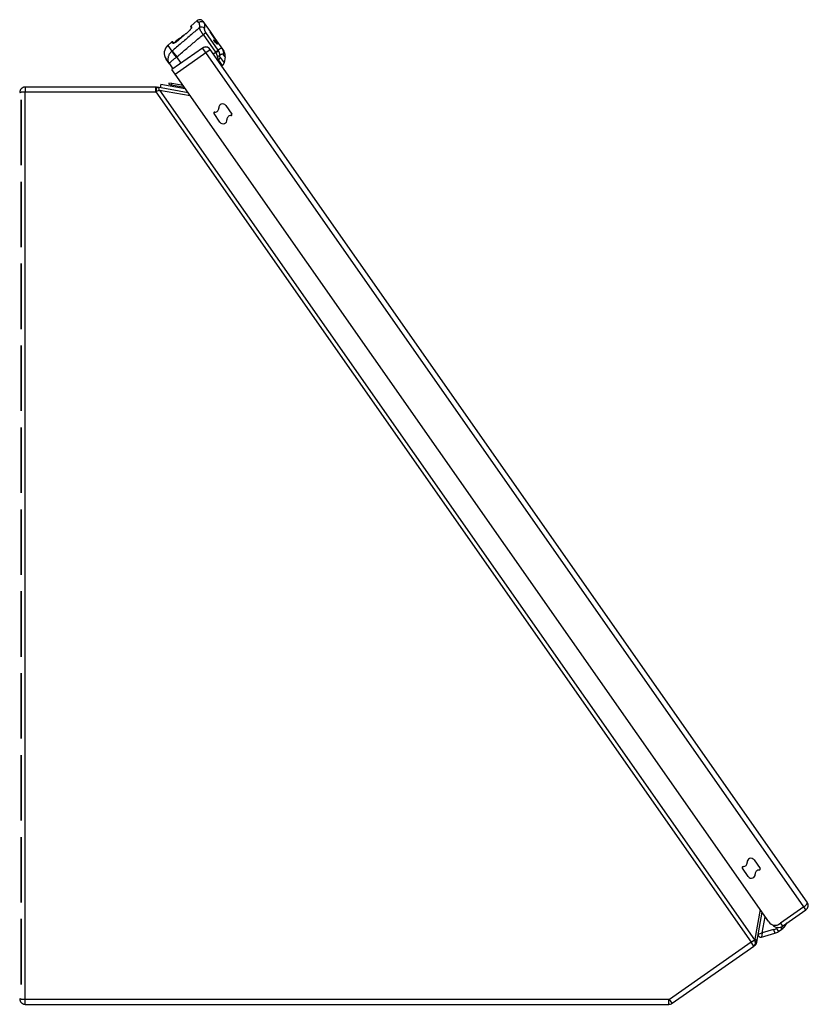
# Model space of a CAD drawing. Header units: inches. Extents: x 10 to 138, y 13 to 85.
# Tile 30 of 41: x 37 to 49, y 41 to 56. Entities that reach past the tile are written whole.
import ezdxf

# ---------------------------------------------------------------- set-up
doc = ezdxf.new("R2010")
doc.units = ezdxf.units.IN
doc.header["$MEASUREMENT"] = 0
doc.layers.add('Visible Edges(ANSI)', color=7, linetype='Continuous', lineweight=25)
doc.layers.add('Visible Tangent Edges(ANSI)', color=7, linetype='Continuous', lineweight=25)

msp = doc.modelspace()

# ---------------------------------------------------------------- linework, layer by layer
at = {"layer": 'Visible Edges(ANSI)'}
for p, q in [((39.394, 55.792), (39.494, 55.876)), ((39.581, 55.865), (39.601, 55.836)), ((39.389, 55.74), (39.385, 55.736)), ((39.404, 55.763), (39.393, 55.779)), ((39.601, 55.836), (39.691, 55.708)), ((39.684, 55.703), (39.691, 55.708)), ((39.684, 55.703), (39.756, 55.6)), ((39.691, 55.708), (39.763, 55.605)), ((39.044, 55.498), (39.107, 55.551)), ((39.121, 55.549), (39.132, 55.533)), ((39.179, 55.574), (39.161, 55.561)), ((39.168, 55.55), (39.161, 55.561)), ((39.223, 55.605), (39.179, 55.574)), ((39.179, 55.574), (39.179, 55.574)), ((39.186, 55.564), (39.179, 55.574)), ((39.186, 55.564), (39.179, 55.574)), ((39.223, 55.605), (39.242, 55.618)), ((39.242, 55.618), (39.251, 55.624)), ((39.255, 55.627), (39.251, 55.624)), ((39.251, 55.624), (39.251, 55.624)), ((39.251, 55.624), (39.251, 55.624)), ((39.254, 55.62), (39.251, 55.624)), ((39.254, 55.62), (39.251, 55.624)), ((39.295, 55.655), (39.255, 55.627)), ((39.258, 55.623), (39.255, 55.627)), ((39.743, 55.579), (39.75, 55.584)), ((39.743, 55.579), (39.754, 55.563)), ((39.761, 55.568), (39.75, 55.584)), ((39.763, 55.605), (39.756, 55.6)), ((39.762, 55.593), (39.766, 55.595)), ((39.762, 55.593), (39.774, 55.576)), ((39.763, 55.605), (39.878, 55.441)), ((39.777, 55.579), (39.766, 55.595)), ((39.575, 55.455), (39.107, 55.127)), ((39.575, 55.455), (39.583, 55.46)), ((39.687, 55.441), (39.692, 55.434)), ((48.819, 42.4), (39.692, 55.434)), ((39.789, 55.543), (39.778, 55.535)), ((39.878, 55.441), (39.893, 55.419)), ((39.893, 55.419), (39.894, 55.417)), ((39.894, 55.417), (39.896, 55.415)), ((39.897, 55.414), (39.896, 55.415)), ((39.897, 55.414), (39.897, 55.414)), ((39.067, 55.214), (39.016, 55.287)), ((39.919, 55.321), (39.903, 55.229)), ((39.067, 55.214), (39.121, 55.137)), ((39.155, 55.058), (39.107, 55.127)), ((39.868, 55.183), (39.879, 55.191)), ((48.231, 42.096), (39.155, 55.058)), ((38.856, 54.861), (36.865, 54.861)), ((38.871, 54.859), (38.871, 54.859)), ((38.871, 54.859), (38.885, 54.857)), ((39.354, 54.774), (38.885, 54.857)), ((38.937, 54.903), (38.928, 54.849)), ((38.937, 54.903), (39.309, 54.838)), ((39.061, 54.922), (39.057, 54.903)), ((39.057, 54.903), (39.097, 54.896)), ((39.1, 54.915), (39.061, 54.922)), ((39.1, 54.915), (39.093, 54.876)), ((39.1, 54.915), (39.103, 54.914)), ((39.1, 54.895), (39.103, 54.914)), ((39.1, 54.895), (39.293, 54.861)), ((39.277, 54.884), (39.103, 54.914)), ((39.297, 54.854), (39.295, 54.84)), ((36.804, 54.666), (36.804, 53.666)), ((36.804, 53.666), (36.804, 54.666)), ((36.804, 54.666), (36.804, 54.666)), ((39.929, 54.578), (40.02, 54.448)), ((39.841, 54.324), (39.75, 54.454)), ((36.807, 53.666), (36.806, 53.666)), ((36.804, 53.413), (36.804, 52.413)), ((36.804, 52.413), (36.804, 53.413)), ((36.804, 53.413), (36.804, 53.413)), ((36.804, 52.413), (36.804, 52.413)), ((36.804, 52.161), (36.804, 51.161)), ((36.804, 51.161), (36.804, 52.161)), ((36.804, 52.161), (36.804, 52.161)), ((36.804, 51.161), (36.804, 51.161)), ((36.804, 50.909), (36.804, 49.909)), ((36.804, 49.909), (36.804, 50.909)), ((36.804, 50.909), (36.804, 50.909)), ((36.804, 49.909), (36.804, 49.909)), ((36.804, 49.656), (36.804, 48.656)), ((36.804, 48.656), (36.804, 49.656)), ((36.804, 49.656), (36.804, 49.656)), ((36.804, 48.656), (36.804, 48.656)), ((36.804, 48.404), (36.804, 47.404)), ((36.804, 47.404), (36.804, 48.404)), ((36.804, 48.404), (36.804, 48.404)), ((36.804, 47.404), (36.804, 47.404)), ((36.804, 47.152), (36.804, 46.152)), ((36.804, 46.152), (36.804, 47.152)), ((36.804, 47.152), (36.804, 47.152)), ((36.804, 46.152), (36.804, 46.152)), ((36.804, 45.899), (36.804, 44.899)), ((36.804, 44.899), (36.804, 45.899)), ((36.804, 45.899), (36.804, 45.899)), ((36.804, 44.899), (36.804, 44.899)), ((36.804, 44.647), (36.804, 43.647)), ((36.804, 43.647), (36.804, 44.647)), ((36.804, 44.647), (36.804, 44.647)), ((36.804, 43.647), (36.804, 43.647)), ((36.804, 43.395), (36.804, 42.395)), ((36.804, 42.395), (36.804, 43.395)), ((36.804, 43.395), (36.804, 43.395)), ((47.917, 42.79), (47.826, 42.92)), ((48.005, 43.044), (48.096, 42.914)), ((36.804, 42.395), (36.804, 42.395)), ((48.047, 41.789), (48.127, 42.245)), ((48.442, 42.033), (48.798, 42.283)), ((36.804, 42.142), (36.804, 41.142)), ((36.804, 41.142), (36.804, 42.142)), ((36.804, 42.142), (36.804, 42.142)), ((48.479, 42.036), (48.512, 42.082)), ((48.117, 41.865), (48.321, 41.923)), ((48.379, 41.951), (48.431, 41.987)), ((46.753, 40.853), (48.003, 41.728)), ((48.011, 41.734), (48.003, 41.728)), ((36.804, 41.142), (36.804, 41.142)), ((36.865, 40.837), (46.704, 40.837))]:
    msp.add_line(p, q, dxfattribs=at)
at = {"layer": 'Visible Edges(ANSI)', "flags": 128}
for points in [[(39.35, 55.701), (39.361, 55.711), (39.372, 55.721), (39.381, 55.731), (39.39, 55.741), (39.396, 55.749), (39.401, 55.756), (39.403, 55.759), (39.404, 55.762), (39.404, 55.763), (39.404, 55.764)], [(39.381, 55.731), (39.374, 55.724), (39.367, 55.716), (39.359, 55.709), (39.35, 55.701)], [(39.199, 55.574), (39.192, 55.568), (39.184, 55.562), (39.177, 55.557), (39.17, 55.552), (39.163, 55.547), (39.156, 55.543), (39.15, 55.54), (39.144, 55.537)], [(39.754, 55.563), (39.759, 55.556), (39.764, 55.549), (39.77, 55.543), (39.775, 55.537), (39.781, 55.532), (39.786, 55.528), (39.79, 55.524), (39.795, 55.521), (39.798, 55.519), (39.802, 55.518), (39.804, 55.518), (39.806, 55.519), (39.807, 55.52), (39.808, 55.522), (39.807, 55.525), (39.806, 55.529), (39.804, 55.534), (39.802, 55.539), (39.799, 55.544), (39.795, 55.551), (39.791, 55.557), (39.786, 55.564), (39.782, 55.572), (39.777, 55.579)], [(39.774, 55.576), (39.776, 55.573), (39.779, 55.569), (39.781, 55.565), (39.784, 55.561), (39.786, 55.557), (39.787, 55.554), (39.788, 55.551), (39.789, 55.549), (39.79, 55.547), (39.79, 55.545), (39.79, 55.544), (39.789, 55.543), (39.788, 55.543), (39.787, 55.543), (39.785, 55.543), (39.783, 55.545), (39.781, 55.546), (39.778, 55.548), (39.776, 55.551), (39.773, 55.553), (39.77, 55.557), (39.767, 55.56), (39.764, 55.564), (39.761, 55.568)], [(39.131, 55.533), (39.132, 55.533), (39.135, 55.533), (39.139, 55.535), (39.144, 55.537)], [(39.144, 55.537), (39.137, 55.534), (39.132, 55.533)], [(39.9, 55.408), (39.9, 55.408), (39.899, 55.409), (39.899, 55.409), (39.899, 55.41), (39.899, 55.41), (39.898, 55.411), (39.898, 55.411), (39.898, 55.412), (39.897, 55.412), (39.897, 55.413), (39.897, 55.413), (39.897, 55.414), (39.896, 55.414), (39.896, 55.414), (39.896, 55.415), (39.895, 55.415), (39.895, 55.416), (39.895, 55.416), (39.895, 55.417), (39.894, 55.417), (39.894, 55.418), (39.894, 55.418), (39.893, 55.418), (39.893, 55.419)], [(39.894, 55.417), (39.894, 55.417), (39.895, 55.417), (39.895, 55.416), (39.895, 55.416), (39.895, 55.416), (39.896, 55.415), (39.896, 55.415), (39.896, 55.414), (39.896, 55.414), (39.897, 55.414), (39.897, 55.413), (39.897, 55.413), (39.897, 55.412), (39.898, 55.412), (39.898, 55.412), (39.898, 55.411), (39.898, 55.411), (39.899, 55.41), (39.899, 55.41), (39.899, 55.409), (39.899, 55.409), (39.9, 55.409), (39.9, 55.408), (39.9, 55.408)], [(39.911, 55.388), (39.911, 55.388), (39.911, 55.388), (39.911, 55.389), (39.911, 55.389), (39.911, 55.389), (39.911, 55.39), (39.91, 55.391), (39.91, 55.391), (39.91, 55.392), (39.909, 55.393), (39.909, 55.394), (39.908, 55.395), (39.907, 55.396), (39.907, 55.398), (39.906, 55.399), (39.905, 55.4), (39.904, 55.402), (39.903, 55.404), (39.902, 55.405), (39.901, 55.407), (39.9, 55.409), (39.899, 55.411), (39.897, 55.413), (39.896, 55.415)], [(36.865, 54.861), (36.858, 54.86), (36.852, 54.86), (36.845, 54.858), (36.839, 54.856), (36.833, 54.854), (36.827, 54.852), (36.821, 54.849), (36.816, 54.845), (36.812, 54.842), (36.807, 54.838), (36.803, 54.834), (36.799, 54.83), (36.796, 54.826), (36.793, 54.822), (36.79, 54.817), (36.788, 54.813), (36.786, 54.808), (36.784, 54.803), (36.783, 54.799), (36.781, 54.794), (36.78, 54.789), (36.78, 54.784), (36.779, 54.779), (36.779, 54.775)], [(48.011, 41.734), (48.011, 41.734), (48.011, 41.734), (48.011, 41.734), (48.011, 41.734), (48.011, 41.734), (48.012, 41.734), (48.012, 41.734), (48.012, 41.734), (48.012, 41.734), (48.012, 41.734), (48.012, 41.734), (48.012, 41.734), (48.012, 41.734), (48.012, 41.734), (48.012, 41.734), (48.012, 41.734), (48.012, 41.734), (48.012, 41.734), (48.012, 41.735), (48.012, 41.735), (48.012, 41.735), (48.012, 41.735), (48.012, 41.735), (48.013, 41.735)], [(36.779, 40.923), (36.779, 40.919), (36.78, 40.914), (36.78, 40.909), (36.781, 40.904), (36.783, 40.899), (36.784, 40.895), (36.786, 40.89), (36.788, 40.885), (36.79, 40.881), (36.793, 40.877), (36.796, 40.872), (36.799, 40.868), (36.803, 40.864), (36.807, 40.86), (36.812, 40.856), (36.816, 40.853), (36.821, 40.849), (36.827, 40.847), (36.833, 40.844), (36.839, 40.842), (36.845, 40.84), (36.852, 40.839), (36.858, 40.838), (36.865, 40.837)]]:
    msp.add_lwpolyline(points, dxfattribs=at)
at = {"layer": 'Visible Edges(ANSI)'}
for centre, radius, start, end in [((39.532, 55.831), 0.0591, 35, 130), ((2017.464, -2289.543), 3068.078, 130.146217, 130.149609), ((39.401, 55.785), 0.00984, 130, 215), ((39.113, 55.543), 0.00984, 35, 130), ((39.145, 55.378), 0.157, 130, 215), ((39.624, 55.386), 0.084, 35, 125), ((39.595, 55.432), 0.0295, 125, 127.5483), ((39.626, 55.398), 0.075, 35, 125), ((39.803, 55.342), 0.118, 350, 23.119), ((39.845, 55.239), 0.0591, 305, 350), ((38.856, 54.775), 0.086, 80, 90), ((39.764, 54.536), 0.0586, 268.6625, 4.2283), ((39.881, 54.544), 0.0586, 35, 184.2283), ((39.762, 54.462), 0.015, 88.6625, 215), ((39.889, 54.357), 0.0586, 215, 4.2283), ((40.006, 54.366), 0.0586, 88.6625, 184.2283), ((40.008, 54.439), 0.015, 268.6625, 35), ((47.957, 43.011), 0.0586, 35, 184.2283), ((47.838, 42.928), 0.015, 88.6625, 215), ((47.84, 43.002), 0.0586, 268.6625, 4.2283), ((48.084, 42.906), 0.015, 268.6625, 35), ((47.965, 42.824), 0.0586, 215, 4.2283), ((48.082, 42.832), 0.0586, 88.6625, 184.2283), ((48.75, 42.351), 0.084, 305, 35), ((48.328, 42.165), 0.119, 215, 307.6834), ((48.375, 42.128), 0.116, 220.0207, 305), ((48.318, 42.149), 0.197, 305, 325), ((48.107, 41.903), 0.0394, 170, 286), ((48.266, 42.112), 0.197, 286, 305), ((47.962, 41.804), 0.086, 306.0779, 350), ((46.704, 40.923), 0.086, 270, 305)]:
    msp.add_arc(centre, radius, start, end, dxfattribs=at)
msp.add_ellipse((38.838, 56.027), major_axis=(-1.857, -1.567), ratio=0.238359, start_param=1.564193, end_param=1.570765, dxfattribs=at)
at = {"layer": 'Visible Tangent Edges(ANSI)'}
for p, q in [((39.515, 55.846), (39.494, 55.876)), ((39.35, 55.701), (39.35, 55.701)), ((39.394, 55.792), (39.407, 55.774)), ((39.12, 55.532), (39.107, 55.551)), ((39.211, 55.584), (39.211, 55.584)), ((39.228, 55.598), (39.223, 55.605)), ((39.246, 55.613), (39.242, 55.618)), ((39.254, 55.62), (39.251, 55.624)), ((39.582, 55.662), (39.626, 55.693)), ((39.582, 55.662), (39.77, 55.393)), ((39.814, 55.424), (39.626, 55.693)), ((39.761, 55.568), (39.754, 55.563)), ((39.777, 55.579), (39.774, 55.576)), ((39.044, 55.498), (39.106, 55.409)), ((39.109, 55.411), (39.183, 55.323)), ((39.624, 55.386), (39.575, 55.455)), ((39.597, 55.468), (39.598, 55.466)), ((39.624, 55.386), (39.692, 55.434)), ((39.668, 55.46), (39.666, 55.458)), ((39.77, 55.393), (39.814, 55.424)), ((39.774, 55.387), (39.822, 55.411)), ((39.155, 55.058), (39.624, 55.386)), ((39.25, 55.227), (39.183, 55.323)), ((48.768, 42.326), (39.624, 55.386)), ((39.774, 55.387), (39.742, 55.364)), ((39.808, 55.268), (39.819, 55.276)), ((39.879, 55.191), (39.819, 55.276)), ((39.844, 55.313), (39.903, 55.229)), ((39.919, 55.321), (39.896, 55.354)), ((36.865, 54.861), (36.865, 54.789)), ((38.856, 54.861), (38.856, 54.789)), ((38.871, 54.859), (38.858, 54.788)), ((38.859, 54.788), (38.871, 54.859)), ((38.914, 54.815), (38.859, 54.788)), ((38.914, 54.815), (39.383, 54.732)), ((38.914, 54.815), (48.012, 41.822)), ((36.865, 54.789), (38.856, 54.789)), ((36.865, 40.909), (36.865, 54.789)), ((38.858, 54.788), (38.859, 54.788)), ((38.859, 54.788), (47.962, 41.787)), ((48.768, 42.326), (48.411, 42.076)), ((48.798, 42.283), (48.768, 42.326)), ((48.098, 42.286), (48.017, 41.831)), ((48.131, 41.93), (48.175, 42.176)), ((48.364, 42.012), (48.345, 41.999)), ((48.345, 41.999), (48.379, 41.951)), ((48.41, 42.017), (48.431, 41.987)), ((48.411, 42.076), (48.442, 42.033)), ((48.463, 42.048), (48.479, 42.036)), ((48.068, 41.91), (48.131, 41.93)), ((48.131, 41.93), (48.117, 41.865)), ((48.304, 41.98), (48.131, 41.93)), ((48.304, 41.98), (48.321, 41.923)), ((47.962, 41.787), (46.712, 40.912)), ((47.962, 41.787), (48.011, 41.821)), ((48.003, 41.728), (47.962, 41.787)), ((36.865, 40.837), (36.865, 40.909)), ((46.704, 40.909), (36.865, 40.909)), ((46.704, 40.837), (46.704, 40.909)), ((46.753, 40.853), (46.712, 40.912))]:
    msp.add_line(p, q, dxfattribs=at)
at = {"layer": 'Visible Tangent Edges(ANSI)', "flags": 128}
for points in [[(39.515, 55.846), (39.517, 55.844), (39.518, 55.842), (39.519, 55.84), (39.52, 55.838), (39.521, 55.836), (39.522, 55.833), (39.522, 55.83), (39.523, 55.828), (39.524, 55.825), (39.524, 55.822), (39.525, 55.818), (39.525, 55.815), (39.526, 55.812), (39.526, 55.808), (39.526, 55.804), (39.526, 55.8), (39.526, 55.797), (39.526, 55.792), (39.526, 55.788), (39.526, 55.784), (39.526, 55.78), (39.526, 55.775), (39.525, 55.771), (39.525, 55.766)], [(39.525, 55.766), (39.508, 55.751), (39.49, 55.736), (39.473, 55.721), (39.456, 55.707), (39.438, 55.692), (39.421, 55.677), (39.403, 55.662), (39.386, 55.647), (39.369, 55.633), (39.351, 55.618), (39.334, 55.603), (39.317, 55.588), (39.299, 55.573), (39.282, 55.559), (39.265, 55.544), (39.247, 55.529), (39.23, 55.514), (39.213, 55.499), (39.195, 55.485), (39.178, 55.47), (39.161, 55.455), (39.143, 55.44), (39.126, 55.425), (39.109, 55.411)], [(39.211, 55.584), (39.217, 55.589), (39.223, 55.594), (39.229, 55.598), (39.234, 55.603), (39.24, 55.608), (39.246, 55.613), (39.252, 55.618), (39.258, 55.623), (39.263, 55.628), (39.269, 55.633), (39.275, 55.637), (39.281, 55.642), (39.286, 55.647), (39.292, 55.652), (39.298, 55.657), (39.304, 55.662), (39.31, 55.667), (39.315, 55.672), (39.321, 55.677), (39.327, 55.681), (39.333, 55.686), (39.339, 55.691), (39.344, 55.696), (39.35, 55.701)], [(39.35, 55.701), (39.355, 55.705), (39.359, 55.709), (39.363, 55.713), (39.367, 55.716), (39.371, 55.72), (39.375, 55.724), (39.379, 55.728), (39.383, 55.732), (39.386, 55.736), (39.389, 55.74), (39.392, 55.743), (39.395, 55.747), (39.397, 55.75), (39.4, 55.753), (39.402, 55.756), (39.403, 55.759), (39.405, 55.762), (39.406, 55.764), (39.407, 55.766), (39.408, 55.768), (39.408, 55.77), (39.408, 55.771), (39.408, 55.773), (39.407, 55.774)], [(39.525, 55.766), (39.526, 55.763), (39.526, 55.76), (39.527, 55.757), (39.528, 55.754), (39.53, 55.751), (39.531, 55.747), (39.532, 55.744), (39.534, 55.74), (39.536, 55.736), (39.538, 55.731), (39.54, 55.727), (39.543, 55.722), (39.545, 55.718), (39.548, 55.713), (39.551, 55.708), (39.554, 55.703), (39.557, 55.698), (39.56, 55.693), (39.564, 55.688), (39.567, 55.683), (39.571, 55.678), (39.575, 55.672), (39.578, 55.667), (39.582, 55.662)], [(39.606, 55.756), (39.606, 55.76), (39.607, 55.765), (39.608, 55.77), (39.608, 55.774), (39.609, 55.778), (39.609, 55.783), (39.609, 55.787), (39.609, 55.791), (39.609, 55.795), (39.609, 55.798), (39.609, 55.802), (39.609, 55.805), (39.609, 55.809), (39.609, 55.812), (39.608, 55.815), (39.608, 55.818), (39.607, 55.82), (39.607, 55.823), (39.606, 55.826), (39.605, 55.828), (39.604, 55.83), (39.603, 55.832), (39.602, 55.834), (39.601, 55.836)], [(39.626, 55.693), (39.624, 55.696), (39.622, 55.698), (39.621, 55.701), (39.619, 55.704), (39.617, 55.707), (39.616, 55.71), (39.614, 55.713), (39.613, 55.716), (39.612, 55.719), (39.611, 55.722), (39.61, 55.725), (39.609, 55.728), (39.608, 55.73), (39.607, 55.733), (39.607, 55.736), (39.606, 55.738), (39.606, 55.741), (39.606, 55.743), (39.605, 55.746), (39.605, 55.748), (39.605, 55.75), (39.605, 55.752), (39.605, 55.754), (39.606, 55.756)], [(39.142, 55.536), (39.144, 55.536), (39.146, 55.537), (39.148, 55.538), (39.15, 55.54), (39.153, 55.541), (39.155, 55.542), (39.157, 55.543), (39.159, 55.545), (39.162, 55.546), (39.164, 55.548), (39.166, 55.549), (39.169, 55.551), (39.171, 55.552), (39.174, 55.554), (39.176, 55.556), (39.179, 55.558), (39.181, 55.56), (39.184, 55.561), (39.186, 55.563), (39.189, 55.565), (39.192, 55.567), (39.194, 55.569), (39.197, 55.571), (39.199, 55.573)], [(39.183, 55.323), (39.2, 55.337), (39.217, 55.351), (39.233, 55.365), (39.25, 55.379), (39.267, 55.393), (39.283, 55.408), (39.3, 55.422), (39.316, 55.436), (39.333, 55.45), (39.35, 55.464), (39.366, 55.478), (39.383, 55.492), (39.399, 55.507), (39.416, 55.521), (39.433, 55.535), (39.449, 55.549), (39.466, 55.563), (39.483, 55.577), (39.499, 55.591), (39.516, 55.606), (39.532, 55.62), (39.549, 55.634), (39.566, 55.648), (39.582, 55.662)], [(39.199, 55.573), (39.2, 55.574), (39.2, 55.574), (39.201, 55.575), (39.201, 55.575), (39.202, 55.576), (39.202, 55.576), (39.203, 55.577), (39.203, 55.577), (39.204, 55.577), (39.204, 55.578), (39.205, 55.578), (39.205, 55.579), (39.206, 55.579), (39.206, 55.58), (39.207, 55.58), (39.207, 55.58), (39.208, 55.581), (39.208, 55.581), (39.209, 55.582), (39.209, 55.582), (39.21, 55.583), (39.21, 55.583), (39.211, 55.583), (39.211, 55.584)], [(39.106, 55.409), (39.098, 55.402), (39.091, 55.394), (39.084, 55.387), (39.077, 55.378), (39.071, 55.37), (39.066, 55.361), (39.061, 55.353), (39.057, 55.344), (39.053, 55.335), (39.051, 55.326), (39.048, 55.317), (39.047, 55.308), (39.045, 55.299), (39.045, 55.291), (39.045, 55.282), (39.045, 55.274), (39.046, 55.266), (39.048, 55.258), (39.05, 55.25), (39.053, 55.242), (39.056, 55.235), (39.059, 55.228), (39.063, 55.221), (39.067, 55.214)], [(39.109, 55.411), (39.108, 55.411), (39.108, 55.411), (39.108, 55.41), (39.108, 55.41), (39.108, 55.41), (39.108, 55.41), (39.108, 55.41), (39.108, 55.41), (39.108, 55.41), (39.108, 55.41), (39.108, 55.41), (39.107, 55.41), (39.107, 55.41), (39.107, 55.41), (39.107, 55.41), (39.107, 55.409), (39.107, 55.409), (39.107, 55.409), (39.107, 55.409), (39.107, 55.409), (39.107, 55.409), (39.107, 55.409), (39.106, 55.409), (39.106, 55.409)], [(39.12, 55.532), (39.12, 55.532), (39.121, 55.531), (39.121, 55.531), (39.122, 55.531), (39.122, 55.531), (39.123, 55.53), (39.123, 55.53), (39.124, 55.53), (39.125, 55.53), (39.126, 55.53), (39.127, 55.53), (39.127, 55.53), (39.128, 55.531), (39.129, 55.531), (39.13, 55.531), (39.132, 55.531), (39.133, 55.532), (39.134, 55.532), (39.135, 55.533), (39.137, 55.533), (39.138, 55.534), (39.139, 55.534), (39.141, 55.535), (39.142, 55.536)], [(39.577, 55.456), (39.577, 55.456), (39.577, 55.456), (39.577, 55.456), (39.577, 55.456), (39.577, 55.456), (39.577, 55.456), (39.577, 55.456), (39.577, 55.456), (39.577, 55.456), (39.578, 55.456), (39.578, 55.456), (39.578, 55.456), (39.578, 55.456), (39.578, 55.456), (39.578, 55.456), (39.578, 55.456), (39.578, 55.456), (39.578, 55.456), (39.578, 55.456), (39.578, 55.456), (39.578, 55.457), (39.578, 55.457), (39.578, 55.457), (39.578, 55.457)], [(39.613, 55.472), (39.613, 55.472), (39.613, 55.472), (39.612, 55.472), (39.612, 55.472), (39.612, 55.472), (39.612, 55.471), (39.612, 55.471), (39.612, 55.471), (39.612, 55.471), (39.612, 55.471), (39.612, 55.471), (39.612, 55.471), (39.612, 55.471), (39.612, 55.47), (39.612, 55.47), (39.612, 55.47), (39.612, 55.47), (39.612, 55.47), (39.612, 55.47), (39.612, 55.47), (39.612, 55.469), (39.612, 55.469), (39.612, 55.469), (39.612, 55.469)], [(39.62, 55.47), (39.62, 55.47), (39.62, 55.47), (39.62, 55.471), (39.621, 55.471), (39.621, 55.471), (39.621, 55.471), (39.621, 55.471), (39.621, 55.472), (39.621, 55.472), (39.621, 55.472), (39.621, 55.472), (39.622, 55.472), (39.622, 55.472), (39.622, 55.473), (39.622, 55.473), (39.622, 55.473), (39.622, 55.473), (39.622, 55.473), (39.622, 55.473), (39.622, 55.473), (39.622, 55.473), (39.622, 55.473), (39.622, 55.473), (39.622, 55.473)], [(39.878, 55.441), (39.876, 55.443), (39.875, 55.444), (39.873, 55.446), (39.871, 55.447), (39.87, 55.448), (39.868, 55.449), (39.865, 55.449), (39.863, 55.45), (39.861, 55.45), (39.859, 55.45), (39.856, 55.449), (39.853, 55.449), (39.851, 55.448), (39.848, 55.447), (39.845, 55.446), (39.842, 55.444), (39.839, 55.443), (39.835, 55.441), (39.832, 55.439), (39.829, 55.436), (39.825, 55.434), (39.822, 55.431), (39.818, 55.427), (39.814, 55.424)], [(39.822, 55.411), (39.822, 55.411), (39.822, 55.412), (39.822, 55.413), (39.821, 55.413), (39.821, 55.414), (39.821, 55.414), (39.82, 55.415), (39.82, 55.415), (39.82, 55.416), (39.819, 55.417), (39.819, 55.417), (39.819, 55.418), (39.818, 55.418), (39.818, 55.419), (39.818, 55.419), (39.817, 55.42), (39.817, 55.42), (39.816, 55.421), (39.816, 55.421), (39.816, 55.422), (39.815, 55.423), (39.815, 55.423), (39.815, 55.424), (39.814, 55.424)], [(39.839, 55.348), (39.839, 55.35), (39.839, 55.353), (39.839, 55.355), (39.838, 55.358), (39.838, 55.361), (39.838, 55.364), (39.837, 55.366), (39.837, 55.369), (39.837, 55.372), (39.836, 55.374), (39.835, 55.377), (39.835, 55.38), (39.834, 55.382), (39.833, 55.385), (39.832, 55.388), (39.832, 55.39), (39.831, 55.393), (39.83, 55.396), (39.829, 55.398), (39.827, 55.401), (39.826, 55.403), (39.825, 55.406), (39.824, 55.408), (39.822, 55.411)], [(39.067, 55.214), (39.067, 55.216), (39.066, 55.217), (39.067, 55.219), (39.068, 55.221), (39.069, 55.223), (39.07, 55.226), (39.072, 55.229), (39.075, 55.232), (39.078, 55.235), (39.081, 55.239), (39.085, 55.243), (39.089, 55.247), (39.094, 55.252), (39.099, 55.256), (39.105, 55.261), (39.111, 55.267), (39.117, 55.272), (39.124, 55.278), (39.132, 55.284), (39.139, 55.29), (39.147, 55.296), (39.155, 55.302), (39.164, 55.308), (39.172, 55.315)], [(39.172, 55.315), (39.173, 55.315), (39.173, 55.315), (39.174, 55.316), (39.174, 55.316), (39.175, 55.316), (39.175, 55.317), (39.176, 55.317), (39.176, 55.317), (39.177, 55.318), (39.177, 55.318), (39.177, 55.318), (39.178, 55.319), (39.178, 55.319), (39.179, 55.319), (39.179, 55.32), (39.18, 55.32), (39.18, 55.32), (39.181, 55.321), (39.181, 55.321), (39.182, 55.321), (39.182, 55.322), (39.183, 55.322), (39.183, 55.322), (39.183, 55.323)], [(39.77, 55.393), (39.771, 55.393), (39.771, 55.393), (39.771, 55.393), (39.771, 55.392), (39.771, 55.392), (39.772, 55.392), (39.772, 55.392), (39.772, 55.391), (39.772, 55.391), (39.772, 55.391), (39.772, 55.39), (39.773, 55.39), (39.773, 55.39), (39.773, 55.39), (39.773, 55.389), (39.773, 55.389), (39.773, 55.389), (39.774, 55.388), (39.774, 55.388), (39.774, 55.388), (39.774, 55.388), (39.774, 55.387), (39.774, 55.387), (39.774, 55.387)], [(39.774, 55.387), (39.776, 55.384), (39.777, 55.382), (39.778, 55.38), (39.78, 55.377), (39.781, 55.375), (39.782, 55.373), (39.783, 55.37), (39.785, 55.368), (39.786, 55.366), (39.787, 55.364), (39.788, 55.361), (39.789, 55.359), (39.79, 55.357), (39.791, 55.354), (39.792, 55.352), (39.793, 55.35), (39.793, 55.348), (39.794, 55.345), (39.795, 55.343), (39.796, 55.341), (39.796, 55.339), (39.797, 55.337), (39.798, 55.335), (39.798, 55.333)], [(39.798, 55.333), (39.799, 55.329), (39.8, 55.326), (39.801, 55.323), (39.801, 55.321), (39.802, 55.318), (39.803, 55.315), (39.804, 55.312), (39.805, 55.309), (39.806, 55.306), (39.807, 55.304), (39.808, 55.301), (39.808, 55.299), (39.809, 55.296), (39.81, 55.294), (39.811, 55.292), (39.812, 55.289), (39.813, 55.287), (39.814, 55.285), (39.815, 55.284), (39.816, 55.282), (39.816, 55.28), (39.817, 55.279), (39.818, 55.277), (39.819, 55.276)], [(39.839, 55.348), (39.842, 55.35), (39.845, 55.353), (39.848, 55.355), (39.851, 55.357), (39.854, 55.359), (39.857, 55.361), (39.859, 55.362), (39.862, 55.363), (39.865, 55.364), (39.868, 55.365), (39.87, 55.365), (39.873, 55.366), (39.875, 55.366), (39.877, 55.366), (39.879, 55.366), (39.882, 55.365), (39.884, 55.364), (39.886, 55.364), (39.888, 55.362), (39.889, 55.361), (39.891, 55.36), (39.893, 55.358), (39.894, 55.356), (39.896, 55.354)], [(39.844, 55.313), (39.844, 55.314), (39.843, 55.315), (39.843, 55.315), (39.842, 55.316), (39.842, 55.317), (39.842, 55.319), (39.841, 55.32), (39.841, 55.321), (39.841, 55.322), (39.84, 55.324), (39.84, 55.325), (39.84, 55.327), (39.84, 55.328), (39.84, 55.33), (39.839, 55.331), (39.839, 55.333), (39.839, 55.335), (39.839, 55.336), (39.839, 55.338), (39.839, 55.34), (39.839, 55.342), (39.839, 55.344), (39.839, 55.346), (39.839, 55.348)], [(36.779, 54.775), (36.779, 54.775), (36.78, 54.776), (36.78, 54.777), (36.781, 54.778), (36.783, 54.779), (36.784, 54.779), (36.786, 54.78), (36.788, 54.781), (36.79, 54.782), (36.793, 54.782), (36.796, 54.783), (36.799, 54.784), (36.803, 54.784), (36.807, 54.785), (36.812, 54.786), (36.816, 54.786), (36.821, 54.787), (36.827, 54.787), (36.833, 54.788), (36.839, 54.788), (36.845, 54.788), (36.852, 54.788), (36.858, 54.789), (36.865, 54.789)], [(48.012, 41.822), (48.012, 41.822), (48.012, 41.822), (48.012, 41.822), (48.012, 41.822), (48.012, 41.822), (48.011, 41.822), (48.011, 41.822), (48.011, 41.822), (48.011, 41.822), (48.011, 41.822), (48.011, 41.822), (48.011, 41.822), (48.011, 41.822), (48.011, 41.822), (48.011, 41.822), (48.011, 41.821), (48.011, 41.821), (48.011, 41.821), (48.011, 41.821), (48.011, 41.821), (48.011, 41.821), (48.011, 41.821), (48.011, 41.821), (48.011, 41.821)], [(36.865, 40.909), (36.858, 40.909), (36.852, 40.91), (36.845, 40.91), (36.839, 40.91), (36.833, 40.91), (36.827, 40.911), (36.821, 40.911), (36.816, 40.912), (36.812, 40.913), (36.807, 40.913), (36.803, 40.914), (36.799, 40.914), (36.796, 40.915), (36.793, 40.916), (36.79, 40.917), (36.788, 40.917), (36.786, 40.918), (36.784, 40.919), (36.783, 40.92), (36.781, 40.92), (36.78, 40.921), (36.78, 40.922), (36.779, 40.923), (36.779, 40.923)]]:
    msp.add_lwpolyline(points, dxfattribs=at)
at = {"layer": 'Visible Tangent Edges(ANSI)'}
for centre, radius, start, end in [((38.856, 54.775), 0.014, 80, 90), ((48.266, 42.112), 0.138, 286, 305), ((48.375, 42.128), 0.0635, 294.1724, 305), ((48.004, 41.833), 0.014, 306.0779, 350), ((46.704, 40.923), 0.014, 270, 305)]:
    msp.add_arc(centre, radius, start, end, dxfattribs=at)
for centre, major_axis, ratio, start_param, end_param in [((39.553, 55.802), (0.0484, 0.0339), 0.975157, 0, 1.658063), ((39.414, 55.766), (-0.00806, -0.00565), 0.984508, 4.799655, 5.969753), ((39.56, 55.724), (-0.0587, 0.0063), 0.86663, 3.931376, 5.453181), ((39.205, 55.566), (-0.00633, 0.00753), 0.006389, 0, 0.241538), ((39.181, 55.321), (-0.0775, 0.098), 0.087008, 0.393118, 1.565712), ((39.126, 55.524), (-0.00806, -0.00565), 0.983784, 3.539452, 4.799655), ((39.148, 55.528), (-0.00412, 0.00894), 0.765398, 0, 0.345301), ((39.671, 55.43), (0.0161, 0.0113), 0.5, 0, 0.293018), ((39.781, 55.373), (0.0968, 0.0677), 0.971084, 5.497787, 6.283185), ((39.782, 55.355), (0.0591, -0.0004), 0.392905, 4.984841, 5.974173), ((39.788, 55.321), (-0.0484, -0.0339), 0.930105, 1.570796, 2.356194), ((38.872, 54.786), (0.0125, 0.0709), 0.57735, 5.235988, 6.283185), ((48.75, 42.351), (-0.0688, -0.0482), 0.369048, 1.570796, 3.141593), ((47.97, 41.793), (0.0413, -0.059), 0.688296, 0, 1.570796), ((47.97, 41.793), (0.0424, -0.0582), 0.707044, 0, 1.557495), ((47.976, 41.802), (0.0709, -0.0125), 0.57735, 0, 1.047198)]:
    msp.add_ellipse(centre, major_axis=major_axis, ratio=ratio, start_param=start_param, end_param=end_param, dxfattribs=at)

doc.saveas('drawing.dxf')
